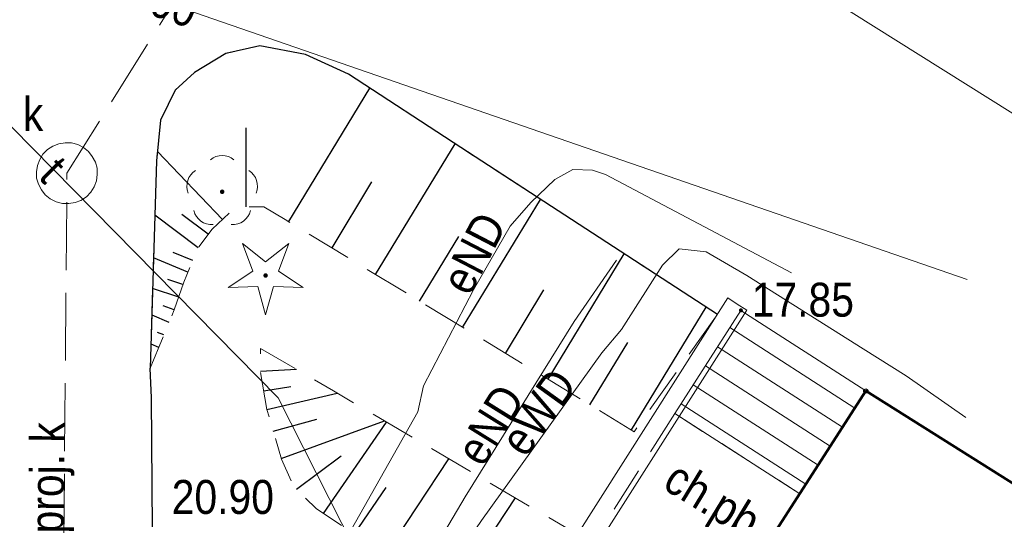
# Model space of a CAD drawing. Header units: metres. Extents: x 6530877 to 6534102, y 6042175 to 6045327.
# Tile 66 of 76: x 6533114 to 6533136, y 6044096 to 6044107. Entities that reach past the tile are written whole.
import ezdxf
from ezdxf.enums import TextEntityAlignment as Align

# ---------------------------------------------------------------- set-up
doc = ezdxf.new("R2010")
doc.units = ezdxf.units.M
doc.header["$MEASUREMENT"] = 0
doc.linetypes.add('1.0_0.5', pattern=[1.5, 1, -0.5])
doc.linetypes.add('1.5_0.5', pattern=[2, 1.5, -0.5])
doc.layers.get('0').update_dxf_attribs({"color": 2, "linetype": 'CONTINUOUS', "lineweight": 5})
for name, color, linetype in [('000 Inne (niezydentyfikowane)', 7, 'CONTINUOUS'), ('312-budynek ewidencyjny', 7, 'CONTINUOUS'), ('chodnik', 7, 'CONTINUOUS'), ('chodnik-Atr17', 7, 'CONTINUOUS'), ('drzewo iglaste', 7, 'CONTINUOUS'), ('drzewo liściaste', 7, 'CONTINUOUS'), ('kanalizacyjne urządzenie techniczne - ob. projektowany', 7, 'CONTINUOUS'), ('kanalizacyjne urządzenie techniczne - ob. projektowany-Atr17', 7, 'CONTINUOUS'), ('krawężnik', 7, 'CONTINUOUS'), ('pikieta sztuczna', 7, 'CONTINUOUS'), ('pikieta sztuczna-Atr2', 7, 'CONTINUOUS'), ('przewód elektroenergetyczny podziemny', 7, 'CONTINUOUS'), ('przewód elektroenergetyczny podziemny-Atr1', 7, 'CONTINUOUS'), ('przewód kanalizacyjny', 7, 'CONTINUOUS'), ('przewód kanalizacyjny - ob. projektowany', 7, 'CONTINUOUS'), ('przewód kanalizacyjny - ob. projektowany-Atr1', 7, 'CONTINUOUS'), ('przewód kanalizacyjny-Atr1', 7, 'CONTINUOUS'), ('przewód telekomunikacyjny podziemny', 7, 'CONTINUOUS'), ('przewód telekomunikacyjny podziemny-Atr1', 7, 'CONTINUOUS'), ('Punkt budynku', 7, 'CONTINUOUS'), ('rzędna-Atr2', 7, 'CONTINUOUS'), ('schody w ciągu komunikacyjnym', 7, 'CONTINUOUS'), ('skarpa nieumocniona', 7, 'CONTINUOUS'), ('ściana oporowa (linia)', 7, 'CONTINUOUS')]:
    doc.layers.add(name, color=color, linetype=linetype)
doc.styles.get("Standard").update_dxf_attribs({"font": 'Working1250', "width": 0.75})
doc.linetypes.add('otdn_500', pattern='A,5,0,[21,ksztalty.shx,S=0.5,R=0,X=-1,Y=0]', length=5)

# ---------------------------------------------------------------- blocks, each defined once
blk = doc.blocks.new('PUNKTBUD')
at = {"color": 0}
blk.add_circle((0, 0), 0.045, dxfattribs=at)
blk = doc.blocks.new('OP011')
at = {"linetype": 'Continuous', "lineweight": 13}
h = blk.add_hatch(color=0, dxfattribs=at)
edge = h.paths.add_edge_path()
edge.add_arc((0, 0), 0.05, 0, 360)
at = {"color": 0, "linetype": 'Continuous', "lineweight": 13}
for p, q in [((-0.283, 0.093), (-0.512, 0.706)), ((-0.512, 0.706), (0, 0.299)), ((0, 0.299), (0.512, 0.706)), ((0.512, 0.706), (0.283, 0.093)), ((-0.828, -0.268), (-0.283, 0.093)), ((0.283, 0.093), (0.828, -0.268)), ((-0.175, -0.24), (-0.828, -0.268)), ((0, -0.87), (-0.175, -0.24)), ((0.175, -0.24), (0, -0.87)), ((0.828, -0.268), (0.175, -0.24))]:
    blk.add_line(p, q, dxfattribs=at)
blk = doc.blocks.new('OP021')
at = {"linetype": 'Continuous', "lineweight": 13}
h = blk.add_hatch(color=0, dxfattribs=at)
edge = h.paths.add_edge_path()
edge.add_arc((0, 0), 0.05, 0, 360)
at = {"color": 0, "linetype": 'Continuous', "lineweight": 13}
for centre, start, end in [((0, 0.4), 49.272, 130.728), ((-0.38, 0.124), 121.308, 202.548), ((0.38, 0.124), 337.452, 58.692), ((-0.235, -0.324), 193.221, 274.871), ((0.235, -0.324), 265.129, 346.779)]:
    blk.add_arc(centre, 0.4, start, end, dxfattribs=at)
blk = doc.blocks.new('PW01')
at = {"linetype": 'Continuous', "lineweight": 13}
h = blk.add_hatch(color=0, dxfattribs=at)
edge = h.paths.add_edge_path()
edge.add_arc((0, 0), 0.045, 0, 360)

msp = doc.modelspace()

# ---------------------------------------------------------------- linework, layer by layer
at = {"layer": '000 Inne (niezydentyfikowane)', "color": 7, "linetype": 'Continuous', "lineweight": 25, "flags": 128}
for points in [[(6533120.27, 6044102.9), (6533122.06, 6044105.85)], [(6533119.33, 6044103.23), (6533119.33, 6044104.97)], [(6533122.19, 6044101.73), (6533123.95, 6044104.62)], [(6533118.81, 6044102.95), (6533117.37, 6044104.45)], [(6533121.23, 6044102.32), (6533122.11, 6044103.78)], [(6533124.11, 6044100.56), (6533125.83, 6044103.39)], [(6533118.27, 6044102.32), (6533117.31, 6044103.04)], [(6533118.49, 6044102.62), (6533117.91, 6044103.06)], [(6533123.16, 6044101.14), (6533124.03, 6044102.57)], [(6533118.15, 6044102.04), (6533117.72, 6044102.22)], [(6533126, 6044099.42), (6533127.68, 6044102.19)], [(6533118.04, 6044101.78), (6533117.28, 6044102.1)], [(6533117.93, 6044101.51), (6533117.6, 6044101.62)], [(6533117.84, 6044101.23), (6533117.26, 6044101.42)], [(6533125.06, 6044099.99), (6533125.91, 6044101.39)], [(6533117.74, 6044100.95), (6533117.5, 6044101.04)], [(6533127.84, 6044098.3), (6533129.49, 6044101.01)], [(6533117.63, 6044100.67), (6533117.25, 6044100.83)], [(6533117.51, 6044100.4), (6533117.37, 6044100.45)], [(6533126.92, 6044098.85), (6533127.76, 6044100.23)], [(6533117.4, 6044100.12), (6533117.23, 6044100.19)], [(6533119.65, 6044099.6), (6533120.44, 6044099.64)], [(6533119.72, 6044099.16), (6533120.32, 6044099.26)], [(6533119.79, 6044098.75), (6533121.34, 6044099.11)], [(6533119.93, 6044098.27), (6533120.89, 6044098.54)], [(6533120.1, 6044097.67), (6533122.39, 6044098.5)], [(6533121.04, 6044096.45), (6533122.43, 6044098.47)], [(6533120.44, 6044096.99), (6533121.43, 6044097.73)], [(6533122.41, 6044095.54), (6533123.81, 6044097.66)], [(6533121.72, 6044096), (6533122.42, 6044097.03)], [(6533123.83, 6044094.6), (6533125.28, 6044096.8)]]:
    msp.add_lwpolyline(points, dxfattribs=at)
at = {"layer": '312-budynek ewidencyjny', "color": 7, "linetype": 'Continuous', "lineweight": 50, "flags": 128}
for points in [[(6533128.21, 6044091.68), (6533133.02, 6044099.16)], [(6533133.02, 6044099.16), (6533142.16, 6044093.41)]]:
    msp.add_lwpolyline(points, dxfattribs=at)
at = {"layer": 'chodnik', "color": 7, "linetype": '1.0_0.5', "lineweight": 18, "flags": 128}
msp.add_lwpolyline([(6533128.8, 6044098.66), (6533127.14, 6044096.04), (6533129.89, 6044094.29), (6533131.56, 6044096.89)], close=True, dxfattribs=at)
at = {"layer": 'kanalizacyjne urządzenie techniczne - ob. projektowany', "color": 34, "linetype": 'Continuous', "lineweight": 18, "flags": 128}
msp.add_lwpolyline([(6533114.72, 6044104.14), (6533114.77, 6044104.27), (6533114.84, 6044104.39), (6533114.94, 6044104.49), (6533115.06, 6044104.57), (6533115.19, 6044104.62), (6533115.33, 6044104.64), (6533115.47, 6044104.64), (6533115.61, 6044104.6), (6533115.74, 6044104.54), (6533115.85, 6044104.45), (6533115.93, 6044104.34), (6533116, 6044104.21), (6533116.04, 6044104.08), (6533116.04, 6044103.94), (6533116.02, 6044103.8), (6533115.97, 6044103.67), (6533115.9, 6044103.55), (6533115.8, 6044103.45), (6533115.68, 6044103.37), (6533115.55, 6044103.32), (6533115.41, 6044103.3), (6533115.27, 6044103.3), (6533115.13, 6044103.34), (6533115, 6044103.4), (6533114.89, 6044103.49), (6533114.81, 6044103.6), (6533114.74, 6044103.73), (6533114.7, 6044103.86), (6533114.7, 6044104)], close=True, dxfattribs=at)
at = {"layer": 'krawężnik', "color": 7, "linetype": 'Continuous', "lineweight": 25, "flags": 128}
for points in [[(6533129.74, 6044100.85), (6533124.07, 6044104.54), (6533121.59, 6044106.16), (6533120.64, 6044106.59), (6533119.63, 6044106.78), (6533118.88, 6044106.61), (6533118.19, 6044106.19), (6533117.76, 6044105.8), (6533117.61, 6044105.49), (6533117.44, 6044105.14), (6533117.35, 6044104.24), (6533117.21, 6044099.66)], [(6533117.28, 6044093.23), (6533117.24, 6044099.01), (6533117.21, 6044099.66)]]:
    msp.add_lwpolyline(points, dxfattribs=at)
at = {"layer": 'przewód elektroenergetyczny podziemny', "color": 1, "linetype": 'Continuous', "lineweight": 18, "flags": 128}
for points in [[(6533131.38, 6044101.77), (6533127.27, 6044103.94), (6533126.98, 6044104.04), (6533126.55, 6044104.05), (6533126.15, 6044103.83), (6533125.62, 6044103.32), (6533125.16, 6044102.8), (6533124.35, 6044101.39), (6533123.25, 6044099.27), (6533123.12, 6044098.7), (6533121.65, 6044096.09), (6533118.61, 6044090.83), (6533118.34, 6044090.52), (6533117.88, 6044090.52), (6533117.01, 6044090.74), (6533111.49, 6044090.86), (6533111.07, 6044090.84), (6533110.7, 6044090.54), (6533110.46, 6044086.88), (6533110.19, 6044085.88), (6533109.48, 6044083.94)], [(6533135.23, 6044098.57), (6533133.91, 6044099.49), (6533132.96, 6044100.09), (6533130.39, 6044101.71), (6533129.49, 6044102.23), (6533128.9, 6044102.3), (6533128.53, 6044101.94), (6533127.93, 6044101), (6533127.62, 6044100.52), (6533127.19, 6044100), (6533124.53, 6044096.3), (6533123.58, 6044094.9), (6533121.98, 6044091.95)], [(6533120.69, 6044090.94), (6533124.17, 6044096.82), (6533126.58, 6044100.69), (6533127.51, 6044102.05)]]:
    msp.add_lwpolyline(points, dxfattribs=at)
at = {"layer": 'przewód kanalizacyjny', "color": 34, "linetype": 'Continuous', "lineweight": 18, "flags": 128}
msp.add_lwpolyline([(6533135.26, 6044101.62), (6533106.16, 6044111.68)], dxfattribs=at)
at = {"layer": 'przewód kanalizacyjny - ob. projektowany', "color": 34, "linetype": '1.5_0.5', "lineweight": 18, "flags": 128}
msp.add_lwpolyline([(6533119.08, 6044041.84), (6533117.06, 6044046.24), (6533108.98, 6044063.26), (6533115.09, 6044073.07), (6533115.21, 6044084.65), (6533115.37, 6044103.97), (6533118.8, 6044109.45), (6533124.98, 6044119.17), (6533127.06, 6044118.25), (6533137.57, 6044113.74), (6533148.22, 6044129.62), (6533128.91, 6044141.43), (6533126.73, 6044149.84)], dxfattribs=at)
at = {"layer": 'przewód telekomunikacyjny podziemny', "color": 30, "linetype": 'Continuous', "lineweight": 18, "flags": 128}
for points in [[(6533239.05, 6044114.87), (6533228.49, 6044100.33), (6533218.95, 6044095.38), (6533190.05, 6044108.96), (6533181.97, 6044097.88), (6533171.56, 6044083.35), (6533139.72, 6044103.12), (6533114.76, 6044118.78), (6533104.46, 6044113.91), (6533103.15, 6044114.78)], [(6533110.22, 6044108.99), (6533111.44, 6044107.73), (6533120.04, 6044099.01), (6533121.72, 6044095.68), (6533121.8, 6044094.95)]]:
    msp.add_lwpolyline(points, dxfattribs=at)
at = {"layer": 'schody w ciągu komunikacyjnym', "color": 7, "linetype": 'Continuous', "lineweight": 18, "flags": 128}
msp.add_lwpolyline([(6533128.8, 6044098.66), (6533131.56, 6044096.89), (6533133.02, 6044099.16), (6533130.26, 6044100.94)], close=True, dxfattribs=at)
for points in [[(6533132.777, 6044098.782), (6533130.016, 6044100.558)], [(6533132.507, 6044098.362), (6533129.746, 6044100.137)], [(6533132.236, 6044097.941), (6533129.476, 6044099.716)], [(6533131.966, 6044097.521), (6533129.207, 6044099.295)], [(6533131.695, 6044097.1), (6533128.937, 6044098.874)]]:
    msp.add_lwpolyline(points, dxfattribs=at)
at = {"layer": 'skarpa nieumocniona', "color": 7, "linetype": '1.0_0.5', "lineweight": 18, "flags": 128}
for points in [[(6533117.74, 6044100.95), (6533117.95, 6044101.56), (6533118.26, 6044102.31), (6533118.58, 6044102.73), (6533119.1, 6044103.23), (6533119.72, 6044103.23), (6533120.19, 6044102.95), (6533127.9, 6044098.26), (6533129.74, 6044100.85), (6533124.07, 6044104.54), (6533121.59, 6044106.16), (6533120.64, 6044106.59), (6533119.63, 6044106.78), (6533118.88, 6044106.61), (6533118.19, 6044106.19), (6533117.76, 6044105.8), (6533117.61, 6044105.49), (6533117.44, 6044105.14), (6533117.35, 6044104.24), (6533117.21, 6044099.66)], [(6533117.74, 6044100.95), (6533117.95, 6044101.56), (6533118.26, 6044102.31), (6533118.58, 6044102.73), (6533119.1, 6044103.23), (6533119.72, 6044103.23), (6533120.19, 6044102.95), (6533127.9, 6044098.26), (6533129.74, 6044100.85), (6533124.07, 6044104.54), (6533121.59, 6044106.16), (6533120.64, 6044106.59), (6533119.63, 6044106.78), (6533118.88, 6044106.61), (6533118.19, 6044106.19), (6533117.76, 6044105.8), (6533117.61, 6044105.49), (6533117.44, 6044105.14), (6533117.35, 6044104.24), (6533117.21, 6044099.66)], [(6533119.65, 6044099.57), (6533119.79, 6044098.75), (6533119.9, 6044098.38), (6533120.11, 6044097.65), (6533120.39, 6044097.04), (6533120.88, 6044096.56), (6533122.03, 6044095.79), (6533124.98, 6044093.84), (6533126.48, 6044096.09), (6533121.26, 6044099.16), (6533119.65, 6044100.1)], [(6533119.65, 6044099.57), (6533119.79, 6044098.75), (6533119.9, 6044098.38), (6533120.11, 6044097.65), (6533120.39, 6044097.04), (6533120.88, 6044096.56), (6533122.03, 6044095.79), (6533124.98, 6044093.84), (6533126.48, 6044096.09), (6533121.26, 6044099.16), (6533119.65, 6044100.1)]]:
    msp.add_lwpolyline(points, close=True, dxfattribs=at)
at = {"layer": 'ściana oporowa (linia)', "color": 0, "linetype": 'otdn_500', "lineweight": 18}
for q in [(6533123.819, 6044091.5443), (6533130.18, 6044101.08)]:
    msp.add_line((6533129.969, 6044101.2143), q, dxfattribs=at)
at = {"layer": 'ściana oporowa (linia)', "color": 0, "lineweight": 18}
for q in [(6533130.18, 6044101.08), (6533124.241, 6044091.2758)]:
    msp.add_line((6533130.391, 6044100.9457), q, dxfattribs=at)

# ---------------------------------------------------------------- block references
at = {"layer": 'drzewo iglaste', "color": 94, "linetype": 'Continuous', "lineweight": 18}
msp.add_blockref('OP011', (6533119.76, 6044101.71), dxfattribs=at)
at = {"layer": 'drzewo liściaste', "color": 94, "linetype": 'Continuous', "lineweight": 18}
msp.add_blockref('OP021', (6533118.8, 6044103.56), dxfattribs=at)
at = {"layer": 'pikieta sztuczna', "color": 7, "linetype": 'Continuous', "lineweight": 13}
msp.add_blockref('PW01', (6533130.26, 6044100.94), dxfattribs=at)
at = {"layer": 'Punkt budynku', "color": 5, "linetype": 'Continuous', "lineweight": 18}
msp.add_blockref('PUNKTBUD', (6533133.02, 6044099.16), dxfattribs=at)

# ---------------------------------------------------------------- texts
at = {"layer": 'chodnik-Atr17', "color": 7, "width": 0.9}
msp.add_text('ch.pb.', height=0.75, rotation=328.688, dxfattribs=at).set_placement((6533128.5, 6044097.02))
at = {"layer": 'kanalizacyjne urządzenie techniczne - ob. projektowany-Atr17', "color": 34, "width": 0.9}
msp.add_text('proj. k', height=0.75, dxfattribs=at).set_placement((6533112.39, 6044104.9))
at = {"layer": 'pikieta sztuczna-Atr2', "color": 7, "width": 0.9}
msp.add_text('17.85', height=0.75, dxfattribs=at).set_placement((6533130.5, 6044101.55), align=Align.TOP_LEFT)
at = {"layer": 'przewód elektroenergetyczny podziemny-Atr1', "color": 1, "width": 0.9}
for s, rotation, p in [('eND', 62.577, (6533124.27, 6044101.23)), ('eWD', 54.287, (6533125.5, 6044097.66)), ('eND', 58.088, (6533124.56, 6044097.45))]:
    msp.add_text(s, height=0.75, rotation=rotation, dxfattribs=at).set_placement(p)
at = {"layer": 'przewód kanalizacyjny - ob. projektowany-Atr1', "color": 34, "width": 0.9}
msp.add_text('proj. k', height=0.75, rotation=89.525, dxfattribs=at).set_placement((6533115.3, 6044096.01))
at = {"layer": 'przewód kanalizacyjny-Atr1', "color": 34, "width": 0.9}
msp.add_text('kd300', height=0.75, rotation=340.929, dxfattribs=at).set_placement((6533115.89, 6044108.32), align=Align.MIDDLE_LEFT)
at = {"layer": 'przewód telekomunikacyjny podziemny-Atr1', "color": 30, "width": 0.9}
msp.add_text('t', height=0.75, rotation=314.603, dxfattribs=at).set_placement((6533114.98, 6044104.14), align=Align.MIDDLE_LEFT)
at = {"layer": 'rzędna-Atr2', "color": 30, "width": 0.9}
msp.add_text('20.90', height=0.75, dxfattribs=at).set_placement((6533117.685, 6044096.218), align=Align.BOTTOM_LEFT)

doc.saveas('drawing.dxf')
